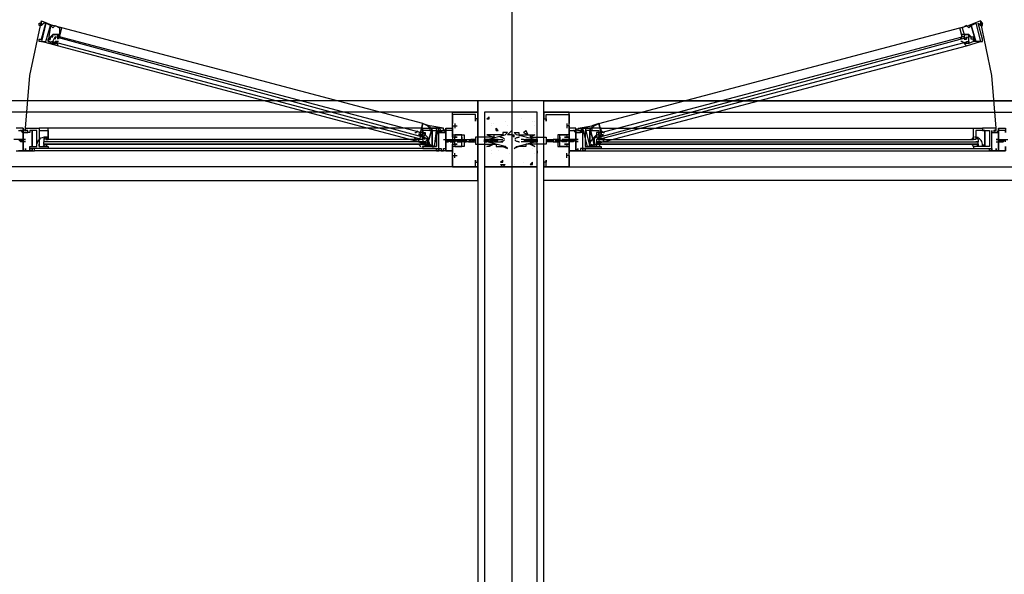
# Model space of a CAD drawing. Header units: millimetres. Extents: x 0 to 420, y 0 to 297.
# Tile 63 of 68: x 273 to 291, y 205 to 215. Entities that reach past the tile are written whole.
import ezdxf

# ---------------------------------------------------------------- set-up
doc = ezdxf.new("R2010")
doc.units = ezdxf.units.MM
doc.layers.add('LINE_000000', color=7, linetype='Continuous')

msp = doc.modelspace()

# ---------------------------------------------------------------- linework, layer by layer
at = {"layer": 'LINE_000000', "lineweight": 25}
for p, q in [((282.236, 246.084), (282.236, 63.754)), ((280.585, 212.894), (273.897, 214.672)), ((283.845, 212.894), (290.534, 214.672)), ((273.727, 214.418), (273.77, 214.503)), ((273.727, 214.418), (273.727, 214.418)), ((273.77, 214.503), (273.77, 214.503)), ((273.77, 214.503), (273.77, 214.503)), ((273.77, 214.418), (273.77, 214.418)), ((273.812, 214.503), (273.812, 214.503)), ((273.812, 214.503), (273.812, 214.461)), ((273.812, 214.461), (273.812, 214.461)), ((273.812, 214.418), (273.812, 214.418)), ((280.543, 212.725), (273.854, 214.503)), ((283.887, 212.725), (290.576, 214.503)), ((290.618, 214.461), (290.618, 214.461)), ((290.618, 214.418), (290.618, 214.418)), ((290.661, 214.503), (290.661, 214.503)), ((290.661, 214.503), (290.661, 214.503)), ((290.661, 214.418), (290.661, 214.418)), ((290.661, 214.418), (290.703, 214.418)), ((290.661, 214.418), (290.661, 214.418)), ((290.703, 214.503), (290.703, 214.503)), ((290.703, 214.418), (290.703, 214.503)), ((290.703, 214.418), (290.703, 214.418)), ((290.703, 214.418), (290.703, 214.418)), ((280.501, 212.556), (273.812, 214.334)), ((283.93, 212.556), (290.661, 214.334)), ((335.28, 213.318), (216.366, 213.318)), ((282.829, 182.922), (282.829, 213.318)), ((281.601, 213.106), (244.814, 213.106)), ((281.601, 213.064), (281.601, 213.064)), ((281.601, 213.064), (281.601, 213.064)), ((281.771, 212.979), (281.813, 213.021)), ((281.771, 212.979), (281.813, 212.979)), ((281.813, 212.979), (281.813, 213.021)), ((282.109, 212.937), (282.109, 212.937)), ((282.406, 212.979), (282.406, 212.979)), ((282.617, 212.937), (282.617, 212.937)), ((282.66, 212.937), (282.66, 212.937)), ((282.829, 213.106), (310.811, 213.106)), ((282.829, 213.064), (282.829, 213.064)), ((282.829, 213.064), (282.829, 213.064)), ((273.177, 212.81), (273.177, 212.767)), ((273.219, 212.767), (273.219, 212.767)), ((273.262, 212.767), (273.219, 212.767)), ((273.262, 212.767), (273.262, 212.767)), ((273.262, 212.767), (273.262, 212.767)), ((280.585, 212.81), (273.643, 212.81)), ((280.966, 212.767), (280.966, 212.767)), ((280.966, 212.767), (280.966, 212.767)), ((281.009, 212.81), (281.009, 212.767)), ((281.136, 212.852), (281.22, 212.852)), ((281.178, 212.894), (281.178, 212.81)), ((281.178, 212.852), (281.178, 212.852)), ((281.178, 212.852), (281.178, 212.852)), ((281.178, 212.852), (281.178, 212.852)), ((281.855, 212.894), (281.855, 212.894)), ((281.855, 212.852), (281.855, 212.852)), ((281.898, 212.894), (281.898, 212.894)), ((281.94, 212.767), (281.94, 212.81)), ((281.982, 212.767), (281.94, 212.81)), ((281.94, 212.767), (281.982, 212.767)), ((282.152, 212.852), (282.152, 212.852)), ((282.236, 212.894), (282.236, 212.894)), ((282.236, 212.852), (282.236, 212.852)), ((282.448, 212.725), (282.49, 212.767)), ((282.533, 212.683), (282.49, 212.767)), ((282.66, 212.852), (282.66, 212.852)), ((283.252, 212.894), (283.252, 212.81)), ((283.252, 212.852), (283.252, 212.852)), ((283.252, 212.852), (283.252, 212.852)), ((283.252, 212.852), (283.252, 212.852)), ((283.295, 212.852), (283.252, 212.852)), ((283.422, 212.81), (283.422, 212.767)), ((283.464, 212.767), (283.464, 212.767)), ((283.506, 212.767), (283.464, 212.767)), ((283.506, 212.767), (283.506, 212.767)), ((283.887, 212.81), (290.788, 212.81)), ((291.169, 212.767), (291.169, 212.767)), ((291.169, 212.767), (291.169, 212.767)), ((291.169, 212.767), (291.211, 212.767)), ((291.211, 212.767), (291.211, 212.767)), ((291.253, 212.81), (291.253, 212.767)), ((273.219, 212.598), (273.008, 212.598)), ((273.135, 212.598), (273.135, 212.598)), ((273.135, 212.598), (273.135, 212.598)), ((273.135, 212.598), (273.135, 212.598)), ((273.177, 212.598), (273.135, 212.598)), ((273.135, 212.598), (273.135, 212.598)), ((273.135, 212.598), (273.135, 212.598)), ((273.177, 212.598), (273.177, 212.598)), ((273.177, 212.598), (273.177, 212.556)), ((273.177, 212.598), (273.177, 212.598)), ((273.219, 212.598), (273.219, 212.598)), ((273.219, 212.598), (273.219, 212.598)), ((273.558, 212.598), (273.558, 212.556)), ((280.585, 212.598), (273.643, 212.598)), ((280.501, 212.598), (280.501, 212.598)), ((280.543, 212.683), (280.543, 212.683)), ((280.543, 212.683), (280.543, 212.683)), ((280.543, 212.598), (280.543, 212.598)), ((280.585, 212.683), (280.585, 212.683)), ((280.628, 212.683), (280.585, 212.64)), ((280.585, 212.598), (280.585, 212.556)), ((280.67, 212.598), (280.628, 212.556)), ((280.966, 212.725), (280.966, 212.725)), ((280.966, 212.598), (281.22, 212.598)), ((281.009, 212.598), (281.051, 212.598)), ((281.009, 212.598), (281.009, 212.598)), ((281.009, 212.556), (281.009, 212.598)), ((281.051, 212.598), (281.093, 212.598)), ((281.051, 212.598), (281.051, 212.598)), ((281.051, 212.598), (281.051, 212.598)), ((281.051, 212.598), (281.051, 212.598)), ((281.093, 212.598), (281.093, 212.598)), ((281.093, 212.598), (281.093, 212.598)), ((281.093, 212.598), (281.093, 212.598)), ((281.093, 212.598), (281.093, 212.598)), ((281.093, 212.598), (281.093, 212.598)), ((281.136, 212.598), (281.136, 212.598)), ((281.136, 212.598), (281.136, 212.598)), ((281.136, 212.598), (281.136, 212.598)), ((281.136, 212.598), (281.136, 212.598)), ((281.136, 212.598), (281.136, 212.598)), ((281.178, 212.598), (281.178, 212.598)), ((281.178, 212.598), (281.178, 212.598)), ((281.178, 212.598), (281.178, 212.598)), ((281.178, 212.598), (281.178, 212.598)), ((281.22, 212.598), (281.263, 212.598)), ((281.22, 212.598), (281.22, 212.598)), ((281.22, 212.598), (281.22, 212.598)), ((281.22, 212.598), (281.22, 212.598)), ((281.22, 212.598), (281.22, 212.598)), ((281.22, 212.598), (281.22, 212.598)), ((281.263, 212.598), (281.263, 212.598)), ((281.263, 212.598), (281.263, 212.598)), ((281.263, 212.598), (281.263, 212.598)), ((281.263, 212.598), (281.263, 212.598)), ((281.305, 212.598), (281.305, 212.598)), ((281.305, 212.598), (281.305, 212.598)), ((281.305, 212.598), (281.305, 212.598)), ((281.347, 212.598), (281.347, 212.598)), ((281.347, 212.598), (281.39, 212.598)), ((281.347, 212.598), (281.347, 212.598)), ((281.347, 212.598), (281.347, 212.598)), ((281.39, 212.598), (281.39, 212.598)), ((281.39, 212.556), (281.39, 212.598)), ((281.39, 212.598), (281.39, 212.598)), ((281.39, 212.598), (281.39, 212.598)), ((281.39, 212.598), (281.39, 212.598)), ((281.39, 212.598), (281.39, 212.556)), ((281.39, 212.598), (281.39, 212.598)), ((281.39, 212.598), (281.39, 212.598)), ((281.474, 212.598), (281.432, 212.556)), ((281.474, 212.598), (281.474, 212.598)), ((281.517, 212.598), (281.474, 212.598)), ((281.474, 212.598), (281.474, 212.598)), ((281.517, 212.598), (281.517, 212.598)), ((281.559, 212.598), (281.517, 212.598)), ((281.517, 212.598), (281.517, 212.598)), ((281.559, 212.598), (281.559, 212.556)), ((281.559, 212.598), (281.559, 212.598)), ((281.728, 212.598), (281.728, 212.598)), ((281.771, 212.598), (281.728, 212.598)), ((281.728, 212.598), (281.728, 212.598)), ((281.771, 212.598), (281.771, 212.598)), ((281.771, 212.598), (281.771, 212.598)), ((281.813, 212.598), (281.813, 212.598)), ((281.855, 212.598), (281.813, 212.598)), ((281.898, 212.598), (281.855, 212.598)), ((281.855, 212.598), (281.855, 212.598)), ((281.855, 212.598), (281.855, 212.598)), ((281.898, 212.64), (281.898, 212.64)), ((281.898, 212.64), (281.898, 212.64)), ((281.94, 212.598), (281.898, 212.556)), ((281.898, 212.598), (281.898, 212.598)), ((281.898, 212.598), (281.898, 212.598)), ((281.94, 212.598), (281.94, 212.598)), ((281.982, 212.598), (281.94, 212.556)), ((281.94, 212.598), (281.94, 212.598)), ((281.982, 212.598), (281.94, 212.598)), ((281.94, 212.598), (281.94, 212.598)), ((281.982, 212.598), (282.067, 212.598)), ((282.194, 212.683), (282.194, 212.683)), ((282.236, 212.683), (282.279, 212.683)), ((282.236, 212.683), (282.279, 212.64)), ((282.236, 212.64), (282.236, 212.64)), ((282.279, 212.64), (282.279, 212.683)), ((282.363, 212.683), (282.363, 212.683)), ((282.448, 212.598), (282.406, 212.598)), ((282.448, 212.725), (282.533, 212.683)), ((282.448, 212.598), (282.49, 212.556)), ((282.448, 212.598), (282.49, 212.598)), ((282.49, 212.598), (282.49, 212.598)), ((282.49, 212.598), (282.49, 212.598)), ((282.533, 212.598), (282.533, 212.598)), ((282.533, 212.598), (282.575, 212.598)), ((282.575, 212.598), (282.575, 212.598)), ((282.575, 212.598), (282.575, 212.598)), ((282.575, 212.598), (282.617, 212.598)), ((282.617, 212.683), (282.617, 212.683)), ((282.617, 212.598), (282.617, 212.556)), ((282.617, 212.598), (282.617, 212.598)), ((282.617, 212.598), (282.66, 212.598)), ((282.617, 212.598), (282.617, 212.598)), ((282.66, 212.725), (282.66, 212.725)), ((282.66, 212.598), (282.66, 212.598)), ((282.66, 212.598), (282.66, 212.598)), ((282.66, 212.598), (282.702, 212.598)), ((282.702, 212.598), (282.702, 212.598)), ((282.702, 212.598), (282.702, 212.598)), ((282.702, 212.598), (282.702, 212.598)), ((282.871, 212.598), (282.871, 212.556)), ((282.871, 212.598), (282.871, 212.598)), ((282.871, 212.598), (282.914, 212.598)), ((282.914, 212.598), (282.914, 212.598)), ((282.914, 212.598), (282.914, 212.598)), ((282.914, 212.598), (282.914, 212.598)), ((282.914, 212.598), (282.956, 212.598)), ((282.956, 212.598), (282.956, 212.598)), ((282.956, 212.598), (282.956, 212.598)), ((282.956, 212.598), (282.998, 212.598)), ((282.956, 212.598), (282.956, 212.598)), ((282.998, 212.598), (282.998, 212.556)), ((283.041, 212.598), (283.041, 212.598)), ((283.041, 212.556), (283.041, 212.598)), ((283.041, 212.598), (283.041, 212.598)), ((283.041, 212.598), (283.041, 212.598)), ((283.041, 212.598), (283.041, 212.598)), ((283.041, 212.598), (283.041, 212.556)), ((283.041, 212.598), (283.041, 212.598)), ((283.041, 212.598), (283.041, 212.598)), ((283.125, 212.598), (283.083, 212.598)), ((283.083, 212.598), (283.083, 212.598)), ((283.083, 212.598), (283.083, 212.598)), ((283.125, 212.598), (283.125, 212.598)), ((283.125, 212.598), (283.125, 212.598)), ((283.125, 212.598), (283.125, 212.598)), ((283.168, 212.598), (283.168, 212.598)), ((283.168, 212.598), (283.168, 212.598)), ((283.168, 212.598), (283.168, 212.598)), ((283.21, 212.598), (283.168, 212.598)), ((283.168, 212.598), (283.168, 212.598)), ((283.168, 212.598), (283.168, 212.598)), ((283.464, 212.598), (283.21, 212.598)), ((283.21, 212.598), (283.21, 212.598)), ((283.21, 212.598), (283.21, 212.598)), ((283.21, 212.598), (283.21, 212.598)), ((283.252, 212.598), (283.252, 212.598)), ((283.252, 212.598), (283.252, 212.598)), ((283.252, 212.598), (283.252, 212.598)), ((283.252, 212.598), (283.252, 212.598)), ((283.295, 212.598), (283.295, 212.598)), ((283.295, 212.598), (283.295, 212.598)), ((283.337, 212.598), (283.295, 212.598)), ((283.295, 212.598), (283.295, 212.598)), ((283.295, 212.598), (283.295, 212.598)), ((283.337, 212.598), (283.337, 212.598)), ((283.337, 212.598), (283.337, 212.598)), ((283.337, 212.598), (283.337, 212.598)), ((283.337, 212.598), (283.337, 212.598)), ((283.379, 212.598), (283.379, 212.598)), ((283.379, 212.598), (283.379, 212.598)), ((283.379, 212.598), (283.379, 212.598)), ((283.379, 212.598), (283.379, 212.598)), ((283.422, 212.598), (283.422, 212.598)), ((283.464, 212.725), (283.464, 212.725)), ((283.464, 212.598), (283.464, 212.598)), ((283.803, 212.598), (283.803, 212.556)), ((283.845, 212.683), (283.845, 212.683)), ((283.845, 212.683), (283.845, 212.64)), ((283.845, 212.598), (283.845, 212.556)), ((283.887, 212.683), (283.887, 212.683)), ((283.887, 212.683), (283.887, 212.683)), ((283.887, 212.598), (290.788, 212.598)), ((283.887, 212.598), (283.887, 212.598)), ((283.93, 212.598), (283.93, 212.598)), ((290.872, 212.598), (290.872, 212.556)), ((291.211, 212.598), (291.423, 212.598)), ((291.211, 212.598), (291.211, 212.598)), ((291.253, 212.598), (291.253, 212.598)), ((291.253, 212.598), (291.296, 212.598)), ((291.253, 212.598), (291.253, 212.598)), ((291.296, 212.598), (291.296, 212.598)), ((291.296, 212.598), (291.296, 212.598)), ((291.296, 212.598), (291.296, 212.598)), ((291.296, 212.598), (291.296, 212.598)), ((291.338, 212.598), (291.338, 212.598)), ((291.338, 212.598), (291.338, 212.598)), ((291.338, 212.598), (291.338, 212.598)), ((291.338, 212.598), (291.338, 212.598)), ((273.135, 212.556), (273.135, 212.556)), ((273.135, 212.556), (273.135, 212.556)), ((273.135, 212.556), (273.135, 212.556)), ((273.135, 212.556), (273.135, 212.556)), ((273.177, 212.556), (273.135, 212.556)), ((273.135, 212.556), (273.135, 212.556)), ((273.177, 212.556), (273.177, 212.556)), ((273.177, 212.556), (273.177, 212.556)), ((273.177, 212.556), (273.177, 212.556)), ((273.177, 212.556), (273.177, 212.556)), ((273.219, 212.556), (273.219, 212.556)), ((273.219, 212.556), (273.219, 212.556)), ((273.346, 212.429), (273.346, 212.429)), ((273.346, 212.386), (273.346, 212.386)), ((280.839, 212.429), (273.389, 212.429)), ((280.839, 212.386), (273.389, 212.386)), ((280.628, 212.556), (273.558, 212.556)), ((280.628, 212.556), (273.558, 212.556)), ((273.558, 212.556), (273.558, 212.556)), ((273.6, 212.556), (273.558, 212.556)), ((273.558, 212.513), (273.558, 212.556)), ((280.628, 212.513), (273.558, 212.513)), ((273.558, 212.513), (273.558, 212.471)), ((273.558, 212.513), (273.558, 212.513)), ((273.6, 212.513), (273.558, 212.513)), ((273.6, 212.556), (273.6, 212.556)), ((273.6, 212.513), (273.6, 212.513)), ((273.6, 212.513), (273.6, 212.513)), ((273.643, 212.556), (273.643, 212.556)), ((273.643, 212.513), (273.643, 212.513)), ((280.585, 212.429), (273.643, 212.429)), ((280.585, 212.556), (280.585, 212.556)), ((280.585, 212.556), (280.585, 212.556)), ((280.585, 212.556), (280.585, 212.556)), ((280.585, 212.513), (280.585, 212.513)), ((280.628, 212.556), (280.628, 212.556)), ((280.628, 212.513), (280.628, 212.556)), ((280.628, 212.513), (280.67, 212.471)), ((280.628, 212.513), (280.628, 212.513)), ((280.839, 212.386), (280.839, 212.386)), ((280.882, 212.429), (280.882, 212.429)), ((281.009, 212.556), (281.009, 212.556)), ((281.009, 212.556), (281.009, 212.556)), ((281.009, 212.556), (281.009, 212.556)), ((281.009, 212.556), (281.009, 212.556)), ((281.009, 212.556), (281.051, 212.556)), ((281.051, 212.556), (281.051, 212.556)), ((281.051, 212.556), (281.051, 212.556)), ((281.051, 212.556), (281.051, 212.556)), ((281.093, 212.556), (281.093, 212.556)), ((281.093, 212.556), (281.136, 212.556)), ((281.093, 212.556), (281.093, 212.556)), ((281.093, 212.556), (281.093, 212.556)), ((281.093, 212.556), (281.093, 212.556)), ((281.093, 212.556), (281.093, 212.556)), ((281.136, 212.556), (281.136, 212.556)), ((281.136, 212.556), (281.178, 212.556)), ((281.136, 212.556), (281.136, 212.556)), ((281.136, 212.556), (281.136, 212.556)), ((281.136, 212.556), (281.136, 212.556)), ((281.178, 212.556), (281.178, 212.556)), ((281.178, 212.556), (281.178, 212.556)), ((281.178, 212.556), (281.178, 212.556)), ((281.22, 212.556), (281.22, 212.556)), ((281.22, 212.556), (281.263, 212.556)), ((281.22, 212.556), (281.22, 212.556)), ((281.22, 212.556), (281.22, 212.556)), ((281.22, 212.556), (281.22, 212.556)), ((281.22, 212.556), (281.22, 212.556)), ((281.263, 212.556), (281.263, 212.556)), ((281.263, 212.556), (281.305, 212.556)), ((281.263, 212.556), (281.263, 212.556)), ((281.263, 212.556), (281.263, 212.556)), ((281.263, 212.556), (281.263, 212.556)), ((281.305, 212.556), (281.305, 212.556)), ((281.305, 212.556), (281.305, 212.556)), ((281.305, 212.556), (281.305, 212.556)), ((281.305, 212.556), (281.305, 212.556)), ((281.347, 212.556), (281.347, 212.556)), ((281.347, 212.556), (281.39, 212.556)), ((281.347, 212.556), (281.347, 212.556)), ((281.347, 212.556), (281.347, 212.556)), ((281.39, 212.556), (281.39, 212.556)), ((281.39, 212.556), (281.39, 212.556)), ((281.432, 212.556), (281.474, 212.556)), ((281.432, 212.556), (281.432, 212.556)), ((281.432, 212.556), (281.432, 212.556)), ((281.474, 212.556), (281.517, 212.556)), ((281.474, 212.556), (281.474, 212.556)), ((281.517, 212.556), (281.559, 212.556)), ((281.517, 212.556), (281.517, 212.556)), ((281.559, 212.556), (281.559, 212.556)), ((281.559, 212.556), (281.559, 212.556)), ((281.728, 212.556), (281.771, 212.556)), ((281.728, 212.556), (281.728, 212.556)), ((281.771, 212.556), (281.771, 212.556)), ((281.813, 212.556), (281.813, 212.556)), ((281.855, 212.556), (281.898, 212.556)), ((281.855, 212.556), (281.855, 212.556)), ((281.855, 212.556), (281.855, 212.556)), ((281.855, 212.386), (281.855, 212.386)), ((281.898, 212.556), (281.898, 212.556)), ((281.94, 212.556), (281.94, 212.556)), ((281.94, 212.556), (282.067, 212.556)), ((281.982, 212.386), (281.982, 212.386)), ((282.109, 212.471), (282.109, 212.471)), ((282.236, 212.386), (282.236, 212.386)), ((282.236, 212.386), (282.236, 212.386)), ((282.49, 212.556), (282.406, 212.556)), ((282.448, 212.429), (282.448, 212.429)), ((282.49, 212.556), (282.49, 212.556)), ((282.49, 212.471), (282.49, 212.471)), ((282.533, 212.556), (282.533, 212.556)), ((282.575, 212.556), (282.533, 212.556)), ((282.575, 212.556), (282.575, 212.556)), ((282.66, 212.556), (282.617, 212.556)), ((282.617, 212.556), (282.617, 212.556)), ((282.617, 212.429), (282.617, 212.429)), ((282.617, 212.429), (282.617, 212.429)), ((282.66, 212.556), (282.66, 212.556)), ((282.702, 212.556), (282.66, 212.556)), ((282.66, 212.471), (282.66, 212.471)), ((282.702, 212.556), (282.702, 212.556)), ((282.702, 212.556), (282.702, 212.556)), ((282.702, 212.386), (282.702, 212.386)), ((282.702, 212.386), (282.702, 212.344)), ((282.871, 212.556), (282.871, 212.556)), ((282.871, 212.556), (282.871, 212.556)), ((282.914, 212.556), (282.871, 212.556)), ((282.914, 212.556), (282.914, 212.556)), ((282.914, 212.556), (282.914, 212.556)), ((282.956, 212.556), (282.914, 212.556)), ((282.956, 212.556), (282.956, 212.556)), ((282.998, 212.556), (282.956, 212.556)), ((282.998, 212.556), (282.998, 212.556)), ((282.998, 212.556), (282.998, 212.556)), ((283.041, 212.556), (283.041, 212.556)), ((283.041, 212.556), (283.041, 212.556)), ((283.125, 212.556), (283.083, 212.556)), ((283.083, 212.556), (283.083, 212.556)), ((283.083, 212.556), (283.083, 212.556)), ((283.125, 212.556), (283.125, 212.556)), ((283.125, 212.556), (283.125, 212.556)), ((283.125, 212.556), (283.125, 212.556)), ((283.168, 212.556), (283.168, 212.556)), ((283.168, 212.556), (283.168, 212.556)), ((283.168, 212.556), (283.168, 212.556)), ((283.168, 212.556), (283.168, 212.556)), ((283.21, 212.556), (283.168, 212.556)), ((283.168, 212.556), (283.168, 212.556)), ((283.21, 212.556), (283.21, 212.556)), ((283.21, 212.556), (283.21, 212.556)), ((283.252, 212.556), (283.21, 212.556)), ((283.21, 212.556), (283.21, 212.556)), ((283.21, 212.556), (283.21, 212.556)), ((283.252, 212.556), (283.252, 212.556)), ((283.252, 212.556), (283.252, 212.556)), ((283.252, 212.556), (283.252, 212.556)), ((283.252, 212.556), (283.252, 212.556)), ((283.252, 212.556), (283.252, 212.556)), ((283.295, 212.556), (283.295, 212.556)), ((283.295, 212.556), (283.295, 212.556)), ((283.295, 212.556), (283.295, 212.556)), ((283.295, 212.556), (283.295, 212.556)), ((283.337, 212.556), (283.295, 212.556)), ((283.295, 212.556), (283.295, 212.556)), ((283.337, 212.556), (283.337, 212.556)), ((283.337, 212.556), (283.337, 212.556)), ((283.379, 212.556), (283.337, 212.556)), ((283.337, 212.556), (283.337, 212.556)), ((283.337, 212.556), (283.337, 212.556)), ((283.379, 212.556), (283.379, 212.556)), ((283.379, 212.556), (283.379, 212.556)), ((283.379, 212.556), (283.379, 212.556)), ((283.379, 212.556), (283.379, 212.556)), ((283.379, 212.556), (283.379, 212.556)), ((283.422, 212.556), (283.422, 212.556)), ((283.422, 212.556), (283.422, 212.556)), ((283.422, 212.556), (283.422, 212.556)), ((283.464, 212.556), (283.464, 212.556)), ((283.549, 212.429), (283.549, 212.429)), ((283.591, 212.429), (291.084, 212.429)), ((283.591, 212.386), (283.591, 212.386)), ((283.591, 212.386), (291.084, 212.386)), ((283.803, 212.556), (283.803, 212.556)), ((283.803, 212.513), (283.803, 212.556)), ((283.803, 212.556), (290.872, 212.556)), ((283.803, 212.556), (290.872, 212.556)), ((283.803, 212.513), (283.803, 212.471)), ((283.803, 212.513), (283.803, 212.513)), ((283.803, 212.513), (290.872, 212.513)), ((283.845, 212.556), (283.845, 212.556)), ((283.845, 212.556), (283.845, 212.556)), ((283.845, 212.556), (283.845, 212.556)), ((283.845, 212.513), (283.845, 212.513)), ((283.887, 212.429), (290.788, 212.429)), ((290.788, 212.556), (290.788, 212.556)), ((290.788, 212.556), (290.83, 212.556)), ((290.788, 212.513), (290.788, 212.513)), ((290.788, 212.513), (290.83, 212.513)), ((290.83, 212.556), (290.83, 212.556)), ((290.83, 212.556), (290.83, 212.556)), ((290.83, 212.513), (290.83, 212.513)), ((290.83, 212.513), (290.83, 212.513)), ((290.872, 212.556), (290.872, 212.556)), ((290.872, 212.513), (290.872, 212.556)), ((290.872, 212.513), (290.872, 212.471)), ((290.872, 212.513), (290.872, 212.513)), ((291.084, 212.386), (291.084, 212.386)), ((291.126, 212.429), (291.126, 212.429)), ((291.211, 212.556), (291.211, 212.556)), ((291.253, 212.556), (291.253, 212.556)), ((291.253, 212.556), (291.253, 212.556)), ((291.253, 212.556), (291.253, 212.556)), ((291.253, 212.556), (291.296, 212.556)), ((291.253, 212.556), (291.253, 212.556)), ((291.296, 212.556), (291.296, 212.556)), ((291.296, 212.556), (291.338, 212.556)), ((291.296, 212.556), (291.296, 212.556)), ((291.296, 212.556), (291.296, 212.556)), ((291.296, 212.556), (291.296, 212.556)), ((291.338, 212.556), (291.338, 212.556)), ((291.338, 212.556), (291.338, 212.556)), ((291.338, 212.556), (291.338, 212.556)), ((291.338, 212.556), (291.338, 212.556)), ((291.338, 212.556), (291.338, 212.556)), ((281.136, 212.302), (281.22, 212.302)), ((281.178, 212.259), (281.178, 212.344)), ((281.178, 212.302), (281.178, 212.302)), ((281.178, 212.302), (281.178, 212.302)), ((281.178, 212.302), (281.178, 212.302)), ((281.728, 212.259), (281.728, 212.259)), ((281.855, 212.344), (281.855, 212.344)), ((282.025, 212.175), (282.067, 212.217)), ((282.067, 212.175), (282.067, 212.217)), ((282.194, 212.344), (282.194, 212.344)), ((282.66, 212.344), (282.66, 212.344)), ((283.252, 212.259), (283.252, 212.344)), ((283.252, 212.302), (283.252, 212.302)), ((283.252, 212.302), (283.252, 212.302)), ((283.252, 212.302), (283.252, 212.302)), ((283.295, 212.302), (283.252, 212.302)), ((281.601, 212.09), (244.814, 212.09)), ((281.601, 212.09), (281.601, 212.09)), ((282.025, 212.175), (282.067, 212.175)), ((282.025, 212.132), (282.109, 212.132)), ((282.025, 212.132), (282.067, 212.09)), ((282.067, 212.09), (282.109, 212.132)), ((282.236, 212.132), (282.236, 212.132)), ((282.279, 212.132), (282.279, 212.132)), ((282.448, 212.175), (282.448, 212.175)), ((282.575, 212.132), (282.617, 212.175)), ((282.575, 212.132), (282.617, 212.132)), ((282.617, 212.132), (282.617, 212.175)), ((282.617, 212.175), (282.617, 212.175)), ((282.829, 212.09), (310.811, 212.09)), ((282.829, 212.09), (282.829, 212.09))]:
    msp.add_line(p, q, dxfattribs=at)
at = {"layer": 'LINE_000000', "lineweight": 0}
for p, q in [((281.601, 212.598), (281.601, 212.598)), ((282.829, 212.598), (282.829, 212.598))]:
    msp.add_line(p, q, dxfattribs=at)
at = {"layer": 'LINE_000000', "lineweight": 25}
for points in [[(273.219, 212.81), (273.304, 213.783), (273.516, 214.799)], [(291.211, 212.81), (291.126, 213.783), (290.915, 214.799)], [(273.703, 214.423), (273.703, 214.422), (273.704, 214.421), (273.705, 214.419), (273.706, 214.418), (273.707, 214.417), (273.709, 214.415), (273.71, 214.414), (273.711, 214.413)], [(273.726, 214.398), (273.729, 214.396), (273.733, 214.393), (273.737, 214.391), (273.741, 214.388), (273.746, 214.386), (273.75, 214.384), (273.754, 214.383), (273.759, 214.381)], [(273.727, 214.418), (280.585, 212.598), (280.585, 212.64), (273.77, 214.503)], [(273.818, 214.542), (273.808, 214.544), (273.799, 214.545), (273.789, 214.545), (273.78, 214.545), (273.771, 214.543), (273.761, 214.541), (273.752, 214.538), (273.744, 214.534)], [(273.834, 214.418), (273.825, 214.418), (273.817, 214.416), (273.809, 214.413), (273.801, 214.41), (273.794, 214.405), (273.787, 214.399), (273.782, 214.392), (273.777, 214.385)], [(273.812, 214.526), (273.812, 214.517), (273.814, 214.509), (273.817, 214.501), (273.82, 214.493), (273.825, 214.486), (273.831, 214.479), (273.837, 214.474), (273.844, 214.469)], [(290.703, 214.418), (283.845, 212.598), (283.845, 212.64), (290.703, 214.503)], [(290.544, 214.469), (290.551, 214.474), (290.557, 214.479), (290.563, 214.486), (290.568, 214.493), (290.571, 214.501), (290.574, 214.509), (290.576, 214.517), (290.576, 214.526)], [(290.611, 214.385), (290.606, 214.392), (290.601, 214.399), (290.594, 214.405), (290.587, 214.41), (290.579, 214.413), (290.571, 214.416), (290.563, 214.418), (290.554, 214.418)], [(290.644, 214.534), (290.636, 214.538), (290.627, 214.541), (290.617, 214.543), (290.608, 214.545), (290.599, 214.545), (290.589, 214.545), (290.58, 214.544), (290.57, 214.542)], [(290.618, 214.503), (290.618, 214.461), (290.661, 214.461)], [(290.629, 214.381), (290.634, 214.383), (290.638, 214.384), (290.642, 214.386), (290.647, 214.388), (290.651, 214.391), (290.655, 214.393), (290.659, 214.396), (290.662, 214.398)], [(290.677, 214.413), (290.678, 214.414), (290.679, 214.415), (290.68, 214.417), (290.682, 214.418), (290.683, 214.419), (290.684, 214.421), (290.684, 214.422), (290.685, 214.423)], [(282.829, 213.318), (281.601, 213.318), (281.601, 182.922)], [(281.136, 212.09), (281.601, 212.09), (281.136, 212.09), (281.136, 212.471), (281.136, 212.513), (281.178, 212.513), (281.178, 212.471), (281.305, 212.471), (281.305, 212.598), (281.305, 212.683), (281.178, 212.683), (281.178, 212.64), (281.136, 212.64), (281.136, 212.683), (281.136, 213.106), (281.601, 213.106), (281.601, 212.979), (281.559, 212.979), (281.559, 212.937), (281.559, 212.979), (281.559, 213.064), (281.136, 213.064), (281.136, 212.894)], [(283.295, 212.09), (282.829, 212.09), (283.295, 212.09), (283.295, 212.471), (283.295, 212.513), (283.252, 212.513), (283.252, 212.471), (283.125, 212.471), (283.125, 212.598), (283.125, 212.683), (283.252, 212.683), (283.252, 212.64), (283.295, 212.64), (283.295, 212.683), (283.295, 213.106), (282.829, 213.106), (282.829, 212.979), (282.871, 212.979), (282.871, 212.937), (282.871, 212.979), (282.871, 213.064), (283.295, 213.064), (283.295, 212.894)], [(273.05, 212.386), (273.389, 212.386), (273.389, 212.429), (273.346, 212.429), (273.346, 212.386), (273.304, 212.386), (273.304, 212.429), (273.304, 212.429), (273.304, 212.386), (273.219, 212.386), (273.219, 212.429), (273.219, 212.386), (273.177, 212.386), (273.177, 212.725), (273.219, 212.725), (273.177, 212.725), (273.177, 212.767), (273.177, 212.81), (273.05, 212.81)], [(273.092, 212.767), (273.177, 212.767), (273.177, 212.386), (273.092, 212.386)], [(273.135, 212.78), (273.136, 212.774), (273.138, 212.768), (273.141, 212.762), (273.144, 212.756), (273.147, 212.751), (273.151, 212.746), (273.156, 212.741), (273.161, 212.737), (273.166, 212.734), (273.172, 212.731), (273.178, 212.728), (273.184, 212.727), (273.19, 212.725), (273.197, 212.725), (273.203, 212.725), (273.21, 212.726)], [(273.172, 212.792), (273.178, 212.788), (273.184, 212.784), (273.191, 212.78), (273.197, 212.777), (273.204, 212.774), (273.211, 212.772), (273.218, 212.77), (273.225, 212.768)], [(273.219, 212.725), (273.262, 212.725), (273.262, 212.767)], [(273.558, 212.598), (273.643, 212.64), (273.643, 212.598), (273.6, 212.598), (273.643, 212.598), (273.643, 212.81), (273.473, 212.81), (273.473, 212.767)], [(273.473, 212.767), (273.516, 212.767), (273.643, 212.767), (273.643, 212.64), (273.558, 212.64)], [(280.436, 212.725), (280.445, 212.725), (280.454, 212.727), (280.462, 212.73), (280.469, 212.734), (280.476, 212.739), (280.483, 212.744), (280.488, 212.751), (280.493, 212.758)], [(280.628, 212.598), (280.585, 212.64), (280.585, 212.598), (280.585, 212.81), (280.712, 212.81), (280.712, 212.767), (280.755, 212.767), (280.712, 212.767)], [(280.712, 212.767), (280.67, 212.767), (280.585, 212.767), (280.585, 212.64), (280.628, 212.64)], [(280.966, 212.725), (280.924, 212.725), (280.924, 212.767), (280.966, 212.767)], [(280.934, 212.726), (280.94, 212.725), (280.947, 212.725), (280.953, 212.725), (280.959, 212.727), (280.965, 212.728), (280.971, 212.731), (280.977, 212.734), (280.983, 212.737), (280.988, 212.741), (280.992, 212.746), (280.996, 212.751), (281, 212.756), (281.003, 212.762), (281.005, 212.768), (281.007, 212.774), (281.008, 212.78)], [(280.961, 212.768), (280.968, 212.77), (280.975, 212.772), (280.982, 212.774), (280.989, 212.777), (280.995, 212.78), (281.001, 212.784), (281.007, 212.788), (281.013, 212.792)], [(281.136, 212.852), (281.136, 212.683), (281.347, 212.683), (281.347, 212.471), (281.136, 212.471), (281.136, 212.344)], [(283.295, 212.852), (283.295, 212.683), (283.083, 212.683), (283.083, 212.471), (283.295, 212.471), (283.295, 212.344)], [(283.38, 212.78), (283.381, 212.774), (283.383, 212.768), (283.385, 212.762), (283.388, 212.756), (283.392, 212.751), (283.396, 212.746), (283.4, 212.741), (283.405, 212.737), (283.411, 212.734), (283.417, 212.731), (283.423, 212.728), (283.429, 212.727), (283.435, 212.725), (283.441, 212.725), (283.448, 212.725), (283.454, 212.726)], [(283.417, 212.792), (283.423, 212.788), (283.429, 212.784), (283.435, 212.78), (283.442, 212.777), (283.448, 212.774), (283.455, 212.772), (283.462, 212.77), (283.47, 212.768)], [(283.464, 212.725), (283.506, 212.725), (283.506, 212.767)], [(283.803, 212.598), (283.845, 212.64), (283.845, 212.598), (283.887, 212.598), (283.887, 212.81), (283.718, 212.81), (283.718, 212.767), (283.676, 212.767), (283.718, 212.767)], [(283.718, 212.767), (283.76, 212.767), (283.845, 212.767), (283.845, 212.64), (283.803, 212.64)], [(283.895, 212.758), (283.9, 212.751), (283.905, 212.744), (283.912, 212.739), (283.919, 212.734), (283.926, 212.73), (283.934, 212.727), (283.943, 212.725), (283.952, 212.725)], [(290.872, 212.598), (290.83, 212.64), (290.83, 212.598), (290.788, 212.598), (290.788, 212.81), (290.957, 212.81), (290.957, 212.767), (290.999, 212.767), (290.957, 212.767)], [(290.957, 212.767), (290.915, 212.767), (290.83, 212.767), (290.83, 212.64), (290.872, 212.64)], [(291.163, 212.768), (291.17, 212.77), (291.177, 212.772), (291.184, 212.774), (291.191, 212.777), (291.197, 212.78), (291.204, 212.784), (291.21, 212.788), (291.216, 212.792)], [(291.211, 212.725), (291.169, 212.725), (291.169, 212.767)], [(291.178, 212.726), (291.185, 212.725), (291.191, 212.725), (291.198, 212.725), (291.204, 212.727), (291.21, 212.728), (291.216, 212.731), (291.222, 212.734), (291.227, 212.737), (291.232, 212.741), (291.237, 212.746), (291.241, 212.751), (291.244, 212.756), (291.247, 212.762), (291.25, 212.768), (291.252, 212.774), (291.253, 212.78)], [(273.135, 212.598), (273.135, 212.556), (273.092, 212.598), (273.05, 212.598)], [(273.177, 212.598), (273.177, 212.556), (273.135, 212.598)], [(273.219, 212.556), (273.177, 212.556), (273.177, 212.598), (273.219, 212.598)], [(273.548, 212.637), (273.527, 212.631), (273.507, 212.621), (273.488, 212.609), (273.472, 212.595), (273.458, 212.578), (273.447, 212.559), (273.438, 212.539), (273.433, 212.517)], [(273.548, 212.637), (273.527, 212.631), (273.507, 212.621), (273.488, 212.609), (273.472, 212.595), (273.458, 212.578), (273.447, 212.559), (273.438, 212.539), (273.433, 212.517)], [(273.621, 212.64), (273.611, 212.64), (273.602, 212.639), (273.593, 212.636), (273.584, 212.633), (273.575, 212.63), (273.567, 212.625), (273.559, 212.62), (273.551, 212.614)], [(273.602, 212.647), (273.605, 212.639), (273.608, 212.631), (273.613, 212.624), (273.619, 212.617), (273.625, 212.611), (273.632, 212.607), (273.64, 212.603), (273.648, 212.6)], [(280.458, 212.575), (280.458, 212.584), (280.456, 212.592), (280.454, 212.6), (280.45, 212.608), (280.445, 212.615), (280.44, 212.622), (280.433, 212.627), (280.426, 212.632)], [(280.495, 212.6), (280.503, 212.603), (280.511, 212.607), (280.518, 212.611), (280.525, 212.617), (280.53, 212.623), (280.535, 212.631), (280.539, 212.639), (280.541, 212.647)], [(280.499, 212.6), (280.504, 212.6), (280.509, 212.599), (280.513, 212.598), (280.518, 212.598), (280.523, 212.598), (280.527, 212.598), (280.532, 212.598), (280.537, 212.599)], [(280.568, 212.678), (280.562, 212.685), (280.556, 212.692), (280.549, 212.699), (280.542, 212.705), (280.534, 212.71), (280.525, 212.715), (280.516, 212.718), (280.507, 212.721)], [(280.585, 212.683), (280.543, 212.683), (280.585, 212.64)], [(280.557, 212.604), (280.558, 212.604), (280.56, 212.605), (280.561, 212.606), (280.563, 212.606), (280.565, 212.607), (280.566, 212.608), (280.568, 212.608), (280.569, 212.609)], [(280.634, 212.614), (280.627, 212.62), (280.619, 212.625), (280.611, 212.63), (280.602, 212.633), (280.593, 212.636), (280.584, 212.639), (280.574, 212.64), (280.565, 212.64)], [(280.71, 212.517), (280.705, 212.539), (280.696, 212.559), (280.685, 212.578), (280.671, 212.595), (280.655, 212.609), (280.637, 212.621), (280.617, 212.631), (280.595, 212.637)], [(280.71, 212.517), (280.705, 212.539), (280.696, 212.559), (280.685, 212.578), (280.671, 212.595), (280.655, 212.609), (280.637, 212.621), (280.617, 212.631), (280.595, 212.637)], [(281.009, 212.556), (281.009, 212.556), (281.009, 212.598)], [(281.051, 212.556), (281.051, 212.598), (281.009, 212.556)], [(281.093, 212.556), (281.093, 212.598), (281.051, 212.556)], [(281.051, 212.598), (281.051, 212.556), (281.093, 212.598)], [(281.093, 212.598), (281.093, 212.556), (281.136, 212.598), (281.178, 212.598)], [(281.178, 212.556), (281.178, 212.598), (281.136, 212.556)], [(281.22, 212.556), (281.22, 212.598), (281.178, 212.556)], [(281.22, 212.598), (281.22, 212.556), (281.263, 212.598), (281.305, 212.598)], [(281.263, 212.556), (281.305, 212.598), (281.305, 212.556), (281.305, 212.598), (281.305, 212.556), (281.347, 212.598)], [(281.432, 212.556), (281.305, 212.556), (281.305, 212.598), (281.305, 212.64), (281.305, 212.598), (281.474, 212.598)], [(281.39, 212.556), (281.39, 212.598), (281.347, 212.556), (281.347, 212.598), (281.347, 212.556)], [(281.517, 212.556), (281.517, 212.598), (281.474, 212.556), (281.474, 212.598), (281.432, 212.556)], [(281.517, 212.598), (281.517, 212.556), (281.559, 212.598)], [(281.728, 212.598), (281.728, 212.556), (281.771, 212.598), (281.771, 212.556)], [(281.898, 212.683), (281.813, 212.683), (281.771, 212.683), (281.898, 212.64)], [(281.813, 212.556), (281.771, 212.556), (281.813, 212.598), (281.771, 212.556)], [(281.855, 212.556), (281.813, 212.556), (281.813, 212.598), (281.771, 212.598)], [(281.855, 212.556), (281.855, 212.598), (281.813, 212.556)], [(281.855, 212.598), (281.855, 212.556), (281.898, 212.598), (281.898, 212.556), (281.94, 212.598), (281.898, 212.598)], [(281.898, 212.556), (281.94, 212.556), (281.94, 212.598)], [(282.097, 212.607), (282.088, 212.614), (282.078, 212.62), (282.067, 212.626), (282.056, 212.631), (282.045, 212.634), (282.033, 212.637), (282.022, 212.639), (282.01, 212.64)], [(282.01, 212.556), (282.022, 212.557), (282.033, 212.559), (282.045, 212.562), (282.056, 212.565), (282.067, 212.57), (282.078, 212.576), (282.088, 212.582), (282.097, 212.589)], [(282.378, 212.64), (282.366, 212.639), (282.355, 212.637), (282.343, 212.634), (282.332, 212.631), (282.321, 212.626), (282.31, 212.62), (282.3, 212.614), (282.291, 212.607)], [(282.291, 212.589), (282.3, 212.582), (282.31, 212.576), (282.321, 212.57), (282.332, 212.565), (282.343, 212.562), (282.355, 212.559), (282.366, 212.557), (282.378, 212.556)], [(282.533, 212.598), (282.49, 212.598), (282.533, 212.556), (282.49, 212.556), (282.49, 212.598)], [(282.575, 212.598), (282.575, 212.556), (282.533, 212.598), (282.533, 212.556), (282.533, 212.598)], [(282.575, 212.683), (282.66, 212.683), (282.575, 212.64)], [(282.575, 212.556), (282.617, 212.556), (282.575, 212.598), (282.617, 212.556)], [(282.66, 212.598), (282.66, 212.556), (282.617, 212.598)], [(282.702, 212.598), (282.702, 212.556), (282.66, 212.598), (282.66, 212.556)], [(282.914, 212.598), (282.914, 212.556), (282.871, 212.598)], [(282.956, 212.556), (282.914, 212.598), (282.956, 212.556), (282.956, 212.598), (282.998, 212.556)], [(282.998, 212.556), (283.125, 212.556), (283.125, 212.598), (283.125, 212.64), (283.125, 212.598), (282.998, 212.598)], [(283.125, 212.556), (283.125, 212.598), (283.125, 212.556), (283.083, 212.598), (283.083, 212.556), (283.083, 212.598), (283.083, 212.556), (283.041, 212.598)], [(283.168, 212.598), (283.168, 212.556), (283.125, 212.598)], [(283.21, 212.598), (283.21, 212.556), (283.168, 212.598)], [(283.21, 212.556), (283.21, 212.598), (283.252, 212.556)], [(283.295, 212.598), (283.295, 212.556), (283.252, 212.598), (283.21, 212.598)], [(283.337, 212.598), (283.337, 212.556), (283.295, 212.598)], [(283.337, 212.556), (283.337, 212.598), (283.379, 212.556)], [(283.422, 212.556), (283.422, 212.556), (283.422, 212.598)], [(283.464, 212.556), (283.422, 212.556), (283.422, 212.598), (283.464, 212.598)], [(283.793, 212.637), (283.771, 212.631), (283.751, 212.621), (283.733, 212.609), (283.717, 212.595), (283.703, 212.578), (283.692, 212.559), (283.683, 212.539), (283.678, 212.517)], [(283.793, 212.637), (283.771, 212.631), (283.751, 212.621), (283.733, 212.609), (283.717, 212.595), (283.703, 212.578), (283.692, 212.559), (283.683, 212.539), (283.678, 212.517)], [(283.823, 212.64), (283.814, 212.64), (283.804, 212.639), (283.795, 212.636), (283.786, 212.633), (283.777, 212.63), (283.769, 212.625), (283.761, 212.62), (283.754, 212.614)], [(283.819, 212.609), (283.82, 212.608), (283.822, 212.608), (283.824, 212.607), (283.825, 212.606), (283.827, 212.606), (283.828, 212.605), (283.83, 212.604), (283.831, 212.604)], [(283.881, 212.721), (283.872, 212.718), (283.863, 212.715), (283.854, 212.71), (283.846, 212.705), (283.839, 212.699), (283.832, 212.692), (283.826, 212.685), (283.82, 212.678)], [(283.845, 212.683), (283.887, 212.683), (283.845, 212.64)], [(283.847, 212.647), (283.849, 212.639), (283.853, 212.631), (283.858, 212.624), (283.863, 212.617), (283.87, 212.611), (283.877, 212.607), (283.885, 212.603), (283.893, 212.6)], [(283.851, 212.599), (283.856, 212.598), (283.861, 212.598), (283.865, 212.598), (283.87, 212.598), (283.875, 212.598), (283.879, 212.599), (283.884, 212.6), (283.889, 212.6)], [(283.962, 212.632), (283.955, 212.627), (283.948, 212.622), (283.943, 212.615), (283.938, 212.608), (283.934, 212.6), (283.932, 212.592), (283.93, 212.584), (283.93, 212.575)], [(290.74, 212.6), (290.748, 212.603), (290.756, 212.607), (290.763, 212.611), (290.769, 212.617), (290.775, 212.623), (290.78, 212.631), (290.783, 212.639), (290.786, 212.647)], [(290.879, 212.614), (290.872, 212.62), (290.864, 212.625), (290.855, 212.63), (290.847, 212.633), (290.838, 212.636), (290.828, 212.639), (290.819, 212.64), (290.809, 212.64)], [(290.955, 212.517), (290.949, 212.539), (290.941, 212.559), (290.93, 212.578), (290.916, 212.595), (290.9, 212.609), (290.881, 212.621), (290.861, 212.631), (290.84, 212.637)], [(290.955, 212.517), (290.949, 212.539), (290.941, 212.559), (290.93, 212.578), (290.916, 212.595), (290.9, 212.609), (290.881, 212.621), (290.861, 212.631), (290.84, 212.637)], [(291.211, 212.556), (291.253, 212.556), (291.253, 212.598), (291.211, 212.598)], [(291.253, 212.556), (291.253, 212.556), (291.253, 212.598)], [(291.253, 212.598), (291.253, 212.556), (291.296, 212.598), (291.338, 212.598)], [(291.338, 212.556), (291.338, 212.598), (291.296, 212.556)], [(291.38, 212.556), (291.38, 212.598), (291.338, 212.556)], [(273.551, 212.498), (273.553, 212.496), (273.554, 212.495), (273.555, 212.494), (273.557, 212.493), (273.558, 212.492), (273.559, 212.491), (273.561, 212.49), (273.562, 212.489)], [(273.58, 212.479), (273.585, 212.478), (273.589, 212.476), (273.593, 212.475), (273.598, 212.474), (273.603, 212.473), (273.607, 212.472), (273.612, 212.471), (273.617, 212.471)], [(273.648, 212.511), (273.64, 212.509), (273.632, 212.505), (273.625, 212.5), (273.619, 212.494), (273.613, 212.488), (273.608, 212.481), (273.605, 212.473), (273.602, 212.464)], [(280.541, 212.464), (280.539, 212.473), (280.535, 212.481), (280.53, 212.488), (280.525, 212.494), (280.518, 212.5), (280.511, 212.505), (280.503, 212.509), (280.495, 212.511)], [(280.569, 212.471), (280.574, 212.471), (280.579, 212.472), (280.583, 212.473), (280.588, 212.474), (280.592, 212.475), (280.597, 212.476), (280.601, 212.478), (280.606, 212.479)], [(280.624, 212.489), (280.625, 212.49), (280.626, 212.491), (280.628, 212.492), (280.629, 212.493), (280.63, 212.494), (280.632, 212.495), (280.633, 212.496), (280.634, 212.498)], [(283.754, 212.498), (283.755, 212.496), (283.756, 212.495), (283.758, 212.494), (283.759, 212.493), (283.76, 212.492), (283.762, 212.491), (283.763, 212.49), (283.764, 212.489)], [(283.782, 212.479), (283.787, 212.478), (283.791, 212.476), (283.796, 212.475), (283.8, 212.474), (283.805, 212.473), (283.81, 212.472), (283.814, 212.471), (283.819, 212.471)], [(283.893, 212.511), (283.885, 212.509), (283.877, 212.505), (283.87, 212.5), (283.863, 212.494), (283.858, 212.488), (283.853, 212.481), (283.849, 212.473), (283.847, 212.464)], [(290.786, 212.464), (290.783, 212.473), (290.78, 212.481), (290.775, 212.488), (290.769, 212.494), (290.763, 212.5), (290.756, 212.505), (290.748, 212.509), (290.74, 212.511)], [(290.814, 212.471), (290.819, 212.471), (290.823, 212.472), (290.828, 212.473), (290.832, 212.474), (290.837, 212.475), (290.841, 212.476), (290.846, 212.478), (290.85, 212.479)], [(290.868, 212.489), (290.87, 212.49), (290.871, 212.491), (290.872, 212.492), (290.874, 212.493), (290.875, 212.494), (290.876, 212.495), (290.878, 212.496), (290.879, 212.498)], [(281.136, 212.302), (281.136, 212.09), (281.559, 212.09), (281.559, 212.175), (281.559, 212.217), (281.559, 212.175), (281.601, 212.175), (281.601, 212.09), (281.601, 212.132), (281.601, 212.09), (281.601, 212.132)], [(283.295, 212.302), (283.295, 212.09), (282.871, 212.09), (282.871, 212.175), (282.871, 212.217), (282.871, 212.175), (282.829, 212.175), (282.829, 212.09), (282.829, 212.132), (282.829, 212.09), (282.829, 212.132)]]:
    msp.add_lwpolyline(points, dxfattribs=at)
for points in [[(273.727, 214.376), (273.727, 214.418), (273.77, 214.376), (273.727, 214.376), (273.77, 214.376), (273.812, 214.376), (273.812, 214.334), (273.516, 214.418), (273.473, 214.418), (273.473, 214.461), (273.516, 214.461), (273.6, 214.757), (273.558, 214.757), (273.516, 214.715), (273.473, 214.715), (273.473, 214.757), (273.516, 214.757), (273.516, 214.715), (273.516, 214.757), (273.516, 214.799), (273.727, 214.715), (273.685, 214.715), (273.643, 214.418), (273.685, 214.418), (273.643, 214.418), (273.727, 214.376)], [(273.6, 214.757), (273.516, 214.418), (273.6, 214.418), (273.685, 214.715), (273.6, 214.757)], [(290.703, 214.376), (290.703, 214.418), (290.703, 214.376), (290.661, 214.376), (290.618, 214.376), (290.661, 214.334), (290.915, 214.418), (290.957, 214.418), (290.957, 214.461), (290.872, 214.757), (290.915, 214.715), (290.957, 214.715), (290.957, 214.757), (290.915, 214.715), (290.915, 214.757), (290.957, 214.757), (290.915, 214.799), (290.703, 214.715), (290.745, 214.715), (290.83, 214.418), (290.788, 214.418), (290.703, 214.376)], [(290.83, 214.757), (290.915, 214.418), (290.83, 214.418), (290.745, 214.715), (290.83, 214.757)], [(273.727, 214.672), (273.77, 214.715), (273.854, 214.672), (273.854, 214.545), (273.77, 214.545), (273.727, 214.545), (273.685, 214.503), (273.643, 214.461), (273.643, 214.418), (273.643, 214.461), (273.685, 214.461), (273.685, 214.503), (273.727, 214.503), (273.727, 214.545), (273.77, 214.545), (273.854, 214.545), (273.812, 214.503), (273.854, 214.503), (273.897, 214.672), (273.727, 214.715), (273.685, 214.715), (273.727, 214.672)], [(290.703, 214.672), (290.661, 214.715), (290.576, 214.672), (290.618, 214.545), (290.661, 214.545), (290.703, 214.545), (290.745, 214.503), (290.788, 214.503), (290.788, 214.461), (290.83, 214.418), (290.788, 214.418), (290.788, 214.461), (290.745, 214.461), (290.745, 214.503), (290.703, 214.503), (290.703, 214.545), (290.661, 214.545), (290.618, 214.545), (290.618, 214.503), (290.576, 214.503), (290.534, 214.672), (290.703, 214.715), (290.745, 214.715), (290.703, 214.672)], [(273.77, 214.503), (273.77, 214.461), (273.77, 214.503)], [(273.77, 214.418), (273.812, 214.418), (273.77, 214.418)], [(290.661, 214.503), (290.661, 214.461), (290.661, 214.503)], [(244.306, 213.318), (244.306, 211.836), (281.601, 211.836), (281.601, 213.318), (244.306, 213.318)], [(311.277, 213.318), (311.277, 211.836), (282.829, 211.836), (282.829, 213.318), (311.277, 213.318)], [(281.601, 213.064), (281.601, 213.106), (281.601, 213.064)], [(281.601, 213.106), (281.601, 213.064), (281.601, 213.106)], [(282.702, 213.106), (281.728, 213.106), (281.728, 212.09), (282.702, 212.09), (282.702, 213.106)], [(282.829, 213.064), (282.829, 213.106), (282.829, 213.064)], [(282.829, 213.106), (282.829, 213.064), (282.829, 213.106)], [(273.473, 212.471), (273.558, 212.471), (273.6, 212.471), (273.558, 212.471), (273.6, 212.471), (273.643, 212.471), (273.643, 212.429), (273.346, 212.429), (273.304, 212.429), (273.304, 212.471), (273.346, 212.471), (273.346, 212.767), (273.304, 212.767), (273.304, 212.725), (273.219, 212.725), (273.262, 212.725), (273.262, 212.767), (273.219, 212.767), (273.219, 212.81), (273.473, 212.81), (273.473, 212.767), (273.473, 212.471)], [(273.346, 212.471), (273.431, 212.471), (273.431, 212.767), (273.346, 212.767), (273.346, 212.471)], [(280.585, 212.556), (280.543, 212.556), (280.501, 212.556), (280.501, 212.598), (280.501, 212.556), (280.755, 212.471), (280.797, 212.471), (280.882, 212.81), (280.924, 212.767), (280.882, 212.725), (280.924, 212.725), (280.966, 212.725), (280.924, 212.725), (280.924, 212.767), (280.966, 212.767), (280.966, 212.81), (280.712, 212.852), (280.712, 212.81), (280.755, 212.81), (280.67, 212.513), (280.628, 212.556), (280.628, 212.513), (280.585, 212.556)], [(280.712, 212.81), (280.67, 212.852), (280.585, 212.894), (280.543, 212.725), (280.585, 212.725), (280.628, 212.725), (280.628, 212.683), (280.67, 212.64), (280.67, 212.598), (280.67, 212.513), (280.67, 212.556), (280.67, 212.598), (280.67, 212.64), (280.628, 212.683), (280.585, 212.725), (280.543, 212.725), (280.543, 212.683), (280.543, 212.725), (280.585, 212.894), (280.712, 212.852), (280.712, 212.81), (280.755, 212.81), (280.712, 212.81)], [(280.712, 212.471), (280.628, 212.471), (280.585, 212.471), (280.585, 212.429), (280.839, 212.429), (280.882, 212.429), (280.882, 212.471), (280.882, 212.767), (280.924, 212.767), (280.924, 212.725), (280.966, 212.725), (280.924, 212.725), (280.924, 212.767), (280.966, 212.767), (280.966, 212.81), (280.712, 212.81), (280.712, 212.767), (280.755, 212.767), (280.755, 212.471), (280.712, 212.471)], [(280.839, 212.81), (280.797, 212.471), (280.67, 212.513), (280.755, 212.81), (280.839, 212.81)], [(280.839, 212.471), (280.755, 212.471), (280.755, 212.767), (280.839, 212.767), (280.839, 212.471)], [(280.924, 212.429), (280.924, 212.386), (280.966, 212.386), (280.966, 212.429), (281.009, 212.429), (281.009, 212.386), (281.009, 212.725), (280.966, 212.725), (281.009, 212.725), (281.009, 212.767), (281.009, 212.81), (281.136, 212.81), (281.136, 212.725), (281.136, 212.767), (281.009, 212.767), (281.009, 212.386), (281.136, 212.386), (281.136, 212.471), (281.136, 212.386), (280.839, 212.386), (280.839, 212.429), (280.839, 212.386), (280.882, 212.386), (280.882, 212.429), (280.924, 212.429)], [(282.152, 212.683), (282.236, 212.767), (282.236, 212.683), (282.152, 212.683)], [(283.506, 212.429), (283.506, 212.386), (283.464, 212.386), (283.464, 212.429), (283.422, 212.386), (283.422, 212.725), (283.464, 212.725), (283.422, 212.725), (283.422, 212.767), (283.422, 212.81), (283.295, 212.81), (283.295, 212.725), (283.295, 212.767), (283.422, 212.767), (283.422, 212.386), (283.295, 212.386), (283.295, 212.471), (283.295, 212.386), (283.591, 212.386), (283.591, 212.429), (283.591, 212.386), (283.549, 212.386), (283.549, 212.429), (283.506, 212.429)], [(283.845, 212.556), (283.887, 212.556), (283.93, 212.556), (283.93, 212.598), (283.93, 212.556), (283.676, 212.471), (283.633, 212.471), (283.549, 212.81), (283.506, 212.767), (283.549, 212.725), (283.506, 212.725), (283.464, 212.725), (283.506, 212.725), (283.506, 212.767), (283.464, 212.767), (283.464, 212.81), (283.718, 212.852), (283.718, 212.81), (283.676, 212.81), (283.76, 212.513), (283.803, 212.513), (283.803, 212.556), (283.803, 212.513), (283.845, 212.556)], [(283.718, 212.471), (283.803, 212.471), (283.845, 212.471), (283.887, 212.471), (283.887, 212.429), (283.591, 212.429), (283.549, 212.429), (283.549, 212.471), (283.549, 212.767), (283.506, 212.767), (283.506, 212.725), (283.464, 212.725), (283.506, 212.725), (283.506, 212.767), (283.464, 212.767), (283.464, 212.81), (283.718, 212.81), (283.718, 212.767), (283.676, 212.767), (283.676, 212.471), (283.718, 212.471)], [(283.591, 212.81), (283.676, 212.471), (283.76, 212.513), (283.676, 212.81), (283.591, 212.81)], [(283.591, 212.471), (283.676, 212.471), (283.676, 212.767), (283.591, 212.767), (283.591, 212.471)], [(283.718, 212.81), (283.76, 212.852), (283.845, 212.894), (283.887, 212.725), (283.845, 212.725), (283.803, 212.725), (283.803, 212.683), (283.76, 212.64), (283.76, 212.598), (283.76, 212.513), (283.76, 212.556), (283.76, 212.598), (283.76, 212.64), (283.803, 212.64), (283.803, 212.683), (283.845, 212.683), (283.845, 212.725), (283.887, 212.725), (283.887, 212.683), (283.887, 212.725), (283.845, 212.894), (283.718, 212.852), (283.718, 212.81), (283.676, 212.81), (283.718, 212.81)], [(290.957, 212.471), (290.872, 212.471), (290.83, 212.471), (290.788, 212.471), (290.788, 212.429), (291.084, 212.429), (291.126, 212.429), (291.126, 212.471), (291.126, 212.767), (291.126, 212.725), (291.211, 212.725), (291.169, 212.725), (291.169, 212.767), (291.211, 212.767), (291.211, 212.81), (290.957, 212.81), (290.957, 212.767), (290.999, 212.767), (290.999, 212.471), (290.957, 212.471)], [(291.084, 212.471), (290.999, 212.471), (290.999, 212.767), (291.084, 212.767), (291.084, 212.471)], [(291.126, 212.429), (291.126, 212.386), (291.211, 212.386), (291.211, 212.429), (291.211, 212.386), (291.253, 212.386), (291.253, 212.725), (291.211, 212.725), (291.253, 212.725), (291.253, 212.767), (291.253, 212.81), (291.38, 212.81), (291.38, 212.725), (291.38, 212.767), (291.253, 212.767), (291.253, 212.386), (291.38, 212.386), (291.38, 212.471), (291.38, 212.386), (291.084, 212.386), (291.084, 212.429), (291.084, 212.386), (291.126, 212.386), (291.126, 212.429)], [(273.135, 212.598), (273.135, 212.556), (273.135, 212.598)], [(280.543, 212.683), (280.501, 212.683), (280.543, 212.683)], [(281.22, 212.64), (281.178, 212.64), (281.136, 212.64), (281.136, 212.683), (281.136, 212.471), (281.136, 212.513), (281.178, 212.513), (281.22, 212.513), (281.178, 212.513), (281.178, 212.64), (281.22, 212.64)], [(281.136, 212.598), (281.136, 212.556), (281.136, 212.598)], [(281.178, 212.598), (281.178, 212.556), (281.178, 212.598)], [(281.263, 212.598), (281.263, 212.556), (281.263, 212.598)], [(281.728, 212.598), (281.771, 212.598), (282.109, 212.683), (282.152, 212.725), (282.067, 212.725), (282.067, 212.683), (282.025, 212.683), (281.982, 212.683), (281.94, 212.683), (281.898, 212.683), (281.898, 212.64), (281.855, 212.64), (281.813, 212.64), (281.771, 212.64), (281.559, 212.64), (281.559, 212.513), (281.771, 212.513), (281.813, 212.513), (281.855, 212.513), (281.898, 212.513), (281.94, 212.513), (281.94, 212.471), (281.982, 212.471), (282.025, 212.471), (282.067, 212.471), (282.152, 212.429), (282.109, 212.471), (281.771, 212.556), (281.728, 212.556), (281.728, 212.598)], [(282.702, 212.598), (282.66, 212.598), (282.321, 212.683), (282.279, 212.725), (282.363, 212.725), (282.363, 212.683), (282.406, 212.683), (282.448, 212.683), (282.49, 212.683), (282.533, 212.683), (282.575, 212.683), (282.575, 212.64), (282.617, 212.64), (282.66, 212.64), (282.871, 212.64), (282.871, 212.513), (282.66, 212.513), (282.617, 212.513), (282.575, 212.513), (282.533, 212.513), (282.49, 212.513), (282.49, 212.471), (282.448, 212.471), (282.406, 212.471), (282.363, 212.471), (282.279, 212.429), (282.321, 212.471), (282.66, 212.556), (282.702, 212.556), (282.702, 212.598)], [(283.168, 212.598), (283.168, 212.556), (283.168, 212.598)], [(283.21, 212.64), (283.252, 212.64), (283.295, 212.64), (283.295, 212.683), (283.295, 212.471), (283.295, 212.513), (283.252, 212.513), (283.21, 212.513), (283.295, 212.513), (283.295, 212.64), (283.21, 212.64)], [(283.252, 212.598), (283.252, 212.556), (283.252, 212.598)], [(283.295, 212.598), (283.295, 212.556), (283.295, 212.598)], [(283.379, 212.598), (283.379, 212.556), (283.379, 212.598)], [(283.379, 212.598), (283.422, 212.556), (283.379, 212.598)], [(283.887, 212.683), (283.93, 212.683), (283.887, 212.683)], [(283.887, 212.598), (283.93, 212.598), (283.887, 212.598)], [(291.296, 212.598), (291.296, 212.556), (291.296, 212.598)], [(291.338, 212.598), (291.338, 212.556), (291.338, 212.598)], [(273.346, 212.386), (273.346, 212.429), (273.304, 212.429), (273.304, 212.386), (273.346, 212.386)], [(273.473, 212.513), (273.473, 212.471), (273.473, 212.513)], [(273.558, 212.513), (280.628, 212.513), (273.558, 212.513)], [(280.585, 212.556), (280.543, 212.556), (280.585, 212.556)], [(280.585, 212.513), (280.543, 212.513), (280.585, 212.513)], [(280.712, 212.513), (280.755, 212.471), (280.712, 212.471), (280.712, 212.513)], [(280.839, 212.386), (280.839, 212.429), (280.882, 212.429), (280.882, 212.386), (280.839, 212.386)], [(281.898, 212.513), (281.813, 212.471), (281.771, 212.471), (281.898, 212.513)], [(282.575, 212.513), (282.66, 212.471), (282.575, 212.513)], [(283.591, 212.386), (283.591, 212.429), (283.549, 212.429), (283.549, 212.386), (283.591, 212.386)], [(283.718, 212.513), (283.676, 212.471), (283.718, 212.471), (283.718, 212.513)], [(283.803, 212.556), (283.845, 212.556), (283.803, 212.556)], [(283.803, 212.513), (283.845, 212.513), (283.803, 212.513)], [(290.872, 212.513), (283.803, 212.513), (290.872, 212.513)], [(283.845, 212.556), (283.887, 212.556), (283.845, 212.556)], [(283.845, 212.513), (283.887, 212.513), (283.845, 212.513)], [(290.872, 212.556), (290.83, 212.556), (290.872, 212.556)], [(290.872, 212.513), (290.83, 212.513), (290.872, 212.513)], [(290.957, 212.513), (290.999, 212.471), (290.957, 212.471), (290.957, 212.513)], [(291.084, 212.386), (291.084, 212.429), (291.126, 212.429), (291.126, 212.386), (291.084, 212.386)], [(281.728, 202.819), (282.702, 202.819), (282.702, 212.09), (281.728, 212.09), (281.728, 202.819)]]:
    msp.add_lwpolyline(points, close=True, dxfattribs=at)

doc.saveas('drawing.dxf')
